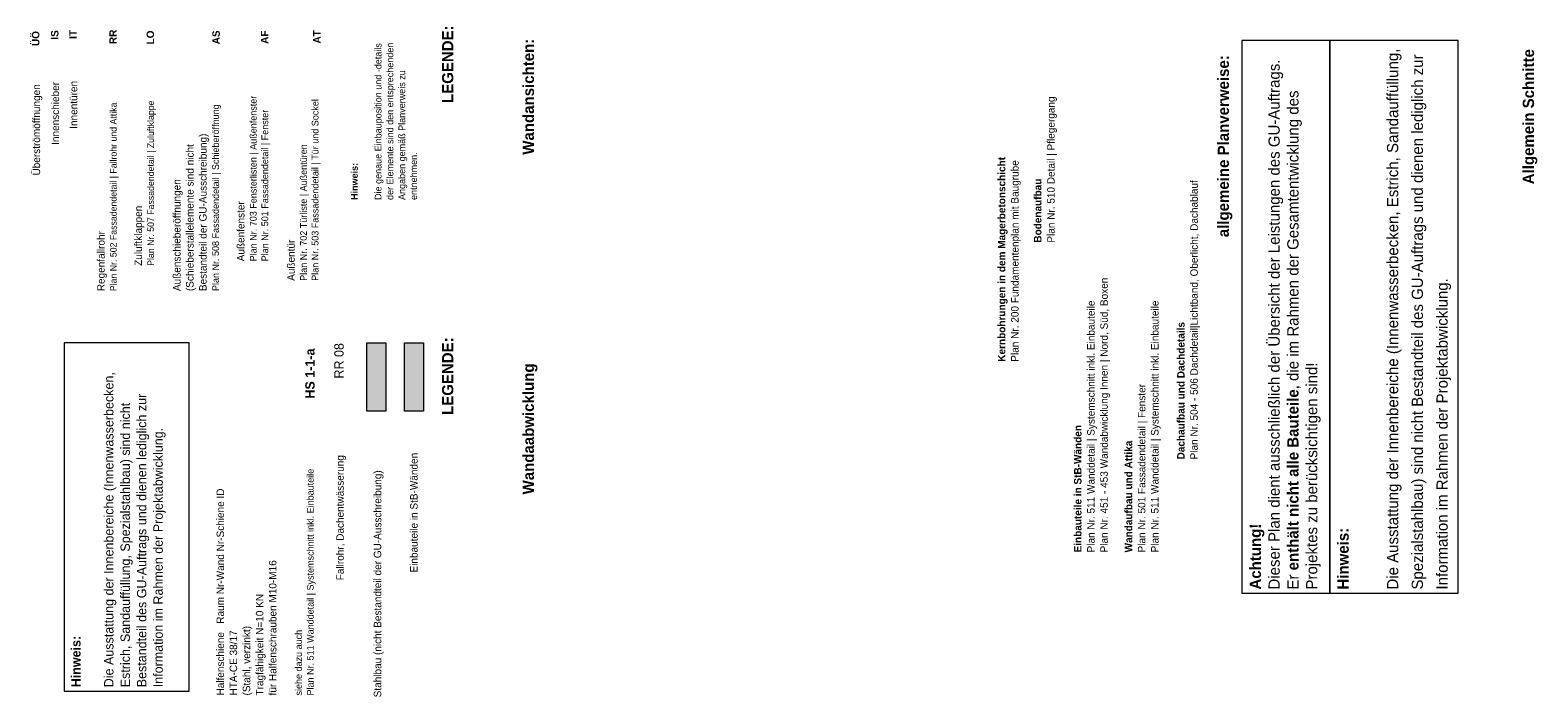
# Model space of a CAD drawing. Extents: x -22247 to 536407, y -187892 to 17509.
# Tile 67 of 75: x 536004 to 536407, y -187892 to -187714. Entities that reach past the tile are written whole.
import ezdxf

# ---------------------------------------------------------------- set-up
doc = ezdxf.new("R2010")
doc.units = 0
doc.header["$LTSCALE"] = 50
doc.layers.get('0').update_dxf_attribs({"lineweight": 25})
doc.styles.add('ERSTELLTER_STIL_2', font='GOTHIC.TTF')
doc.styles.add('ERSTELLTER_STIL_3', font='txt')

msp = doc.modelspace()

# ---------------------------------------------------------------- hatches: boundary and pattern name
at = {"linetype": 'Continuous', "lineweight": 18, "ltscale": 0.00105, "true_color": 0x0073ff}
msp.add_hatch(color=150, dxfattribs=at).paths.add_polyline_path([(536093.76, -187815.62), (536093.76, -187797.36), (536098.85, -187797.36), (536098.85, -187815.62)])
at = {"linetype": 'Continuous', "lineweight": 0, "ltscale": 0.00028561, "true_color": 0x800097}
msp.add_hatch(color=204, dxfattribs=at).paths.add_polyline_path([(536103.83, -187815.62), (536103.83, -187797.36), (536108.92, -187797.36), (536108.92, -187815.62)])

# ---------------------------------------------------------------- linework, layer by layer
at = {"color": 1, "linetype": 'Continuous', "lineweight": 18, "ltscale": 0.00105, "true_color": 0xf50000}
for points in [[(536327.68, -187716.67), (536327.68, -187864.31), (536351.21, -187864.31), (536351.21, -187716.67), (536327.68, -187716.67)], [(536351.21, -187716.67), (536351.21, -187864.31), (536385.51, -187864.31), (536385.51, -187716.67), (536351.21, -187716.67)], [(536012.79, -187797.36), (536012.79, -187890.42), (536046.19, -187890.42), (536046.19, -187797.36), (536012.79, -187797.36)]]:
    msp.add_lwpolyline(points, close=True, dxfattribs=at)
at = {"color": 7, "linetype": 'Continuous', "lineweight": 13, "ltscale": 0.00028561}
for points in [[(536093.76, -187815.62), (536093.76, -187797.36), (536098.85, -187797.36), (536098.85, -187815.62)], [(536103.83, -187815.62), (536103.83, -187797.36), (536108.92, -187797.36), (536108.92, -187815.62)]]:
    msp.add_lwpolyline(points, close=True, dxfattribs=at)

# ---------------------------------------------------------------- texts
at = {"color": 7, "linetype": 'Continuous', "lineweight": 13, "ltscale": 0.00028561, "rotation": 90}
for s, insert, char_height, attachment_point, style in [('\\A1;{\\fCentury Gothic|b1|i0|c0|p0;\\W1;ÜÖ}', (536005.19, -187716.11), 2, 5, 'ERSTELLTER_STIL_3'), ('\\A1;{\\fCentury Gothic|b1|i0|c0|p0;\\W1;IS}', (536010.29, -187715.15), 2, 5, 'ERSTELLTER_STIL_3'), ('\\A1;{\\fCentury Gothic|b1|i0|c0|p0;\\W1;IT}', (536015.15, -187715.01), 2, 5, 'ERSTELLTER_STIL_3'), ('\\A1;{\\fCentury Gothic|b1|i0|c0|p0;\\W1;RR}', (536025.88, -187715.66), 2, 5, 'ERSTELLTER_STIL_3'), ('\\A1;{\\fCentury Gothic|b1|i0|c0|p0;\\W1;LO}', (536035.85, -187715.83), 2, 5, 'ERSTELLTER_STIL_3'), ('\\A1;{\\fCentury Gothic|b1|i0|c0|p0;\\W1;AS}', (536053.43, -187715.8), 2, 5, 'ERSTELLTER_STIL_3'), ('\\A1;{\\fCentury Gothic|b1|i0|c0|p0;\\W1;A\\fCentury Gothic|b1|i0|c0|p0;\\W1;F}', (536066.39, -187715.74), 2, 5, 'ERSTELLTER_STIL_3'), ('\\A1;{\\fCentury Gothic|b1|i0|c0|p0;\\W1;AT}', (536080.38, -187715.66), 2, 5, 'ERSTELLTER_STIL_3'), ('\\A1;{\\fCentury Gothic|b1|i0|c0|p0;\\W1;LEGENDE:}', (536113.85, -187733.33), 3, 1, 'ERSTELLTER_STIL_3'), ('\\A1;{\\fCentury Gothic|b1|i0|c0|p0;\\W1;Wandansichten:}', (536135.43, -187747.14), 3, 1, 'ERSTELLTER_STIL_3'), ('\\A1;{\\fCentury Gothic|b1|i0|c0|p0;\\W1;Allgemein Schnitte}', (536402.82, -187755.04), 3, 1, 'ERSTELLTER_STIL_3'), ('\\A1;{\\fCentury Gothic|b1|i0|c0|p0;\\W1;allgemeine \\fCentury Gothic|b1|i0|c0|p0;\\W1;Planverweise:}', (536321.24, -187769.18), 3, 1, 'ERSTELLTER_STIL_3'), ('\\A1;{\\fCentury Gothic|b0|i0|c0|p0;\\W1;Überströmöffnungen}', (536005.67, -187740.51), 2, 5, 'ERSTELLTER_STIL_2'), ('\\A1;{\\fCentury Gothic|b0|i0|c0|p0;\\W1;Innenschieber}', (536010.45, -187736.11), 2, 5, 'ERSTELLTER_STIL_2'), ('\\A1;{\\fCentury Gothic|b0|i0|c0|p0;\\W1;Innentüren}', (536015.32, -187733.82), 2, 5, 'ERSTELLTER_STIL_2'), ('\\A1;{\\fCentury Gothic|b1|i0|c0|p0;\\W1;LEGENDE:}', (536113.85, -187816.67), 3, 1, 'ERSTELLTER_STIL_3'), ('\\A1;{\\fCentury Gothic|b1|i0|c0|p0;\\W1;Wanda\\fCentury Gothic|b1|i0|c0|p0;\\W1;abwicklung}', (536135.43, -187837.89), 3, 1, 'ERSTELLTER_STIL_3'), ('\\A1;{\\fCentury Gothic|b0|i0|c0|p0;\\W1;Einbauteile\\fCentury Gothic|b0|i0|c0|p0;\\W1; in StB-Wänden}', (536106.32, -187858.75), 2, 4, 'ERSTELLTER_STIL_2'), ('\\A1;{\\fCentury Gothic|b0|i0|c0|p0;\\W1;Fallrohr\\fCentury Gothic|b0|i0|c0|p0;\\W1;, Dachentwässerung}', (536086.86, -187860.84), 2, 4, 'ERSTELLTER_STIL_2'), ('\\A1;{\\fCentury Gothic|b0|i0|c0|p0;\\W1;Stahlbau\\fCentury Gothic|b0|i0|c0|p0;\\W1; (nicht Bestandteil der GU-Ausschreibung)}', (536096.89, -187892.1), 2, 4, 'ERSTELLTER_STIL_2')]:
    msp.add_mtext(s, dxfattribs=dict(at, insert=insert, char_height=char_height, attachment_point=attachment_point, style=style))
at = {"color": 1, "linetype": 'Continuous', "lineweight": 18, "ltscale": 0.00105, "true_color": 0xf50000, "attachment_point": 1, "rotation": 90, "style": 'ERSTELLTER_STIL_3'}
for s, insert, char_height, width, line_spacing_factor in [('\\A1;{\\fCentury Gothic|b1|i0|c0|p0;\\W1;Hinweis:\\P\\fCentury Gothic|b1|i0|c0|p0;\\W1;\\P\\fCentury Gothic|b0|i0|c0|p0;\\W1;Die genaue Einbauposition und -details der Elemente sind den entsprechenden Angaben gemäß Planverweis zu entnehmen.}', (536089.51, -187759.23), 1.8, 45.2118, 1.056077), ('\\A1;{\\fCentury Gothic|b1|i0|c0|p0;\\W1;Hinweis: \\P\\fCentury Gothic|b1|i0|c0|p0;\\W1;\\P\\fCentury Gothic|b0|i0|c0|p0;\\W1;Die Ausstattung der Innenbereiche (Innenwasserbecken, Estrich, Sandauffüllung, Spezialstahlbau) sind nicht Bestandteil des GU-Auftrags und dienen lediglich zur Information im Rahmen der Projektabwicklung.}', (536353.27, -187863.31), 3, 145.6387, 1.323051), ('\\A1;{\\fCentury Gothic|b1|i0|c0|p0;\\W1;Achtung!\\P\\fCentury Gothic|b0|i0|c0|p0;\\W1;Dieser Plan dient ausschließlich der Übersicht der Leistungen des GU-Auftrags. Er \\fCentury Gothic|b1|i0|c0|p0;\\W1;enthält nicht alle Bauteile\\fCentury Gothic|b0|i0|c0|p0;\\W1;, die im Rahmen der Gesamtentwicklung des Projektes zu berücksichtigen sind!}', (536329.8, -187863.31), 3, 145.6387, 1.004277), ('\\A1;{\\fCentury Gothic|b1|i0|c0|p0;\\W1;Hinweis: \\P\\fCentury Gothic|b1|i0|c0|p0;\\W1;\\P\\fCentury Gothic|b0|i0|c0|p0;\\W1;Die Ausstattung der Innenbereiche (Innenwasserbecken, Estrich, Sandauffüllung, Spezialstahlbau) sind nicht Bestandteil des GU-Auftrags und dienen lediglich zur Information im Rahmen der Projektabwicklung.}', (536014.68, -187889.42), 2.5, 91.0653, 1.055202)]:
    msp.add_mtext(s, dxfattribs=dict(at, insert=insert, char_height=char_height, width=width, line_spacing_factor=line_spacing_factor))
at = {"color": 7, "linetype": 'Continuous', "lineweight": 13, "ltscale": 0.00028561, "char_height": 2, "attachment_point": 1, "rotation": 90}
for s, insert, line_spacing_factor, style in [('\\A1;{\\fCentury Gothic|b0|i0|c0|p0;\\W1;Regenfallrohr\\P\\fCentury Gothic|b0|i0|c0|p0;\\c9737364;\\H0.874498x;\\W1;Plan Nr. 50\\fCentury Gothic|b0|i0|c0|p0;\\W1;2\\fCentury Gothic|b0|i0|c0|p0;\\W1; Fassadendetail | Fallrohr und Attika}', (536021.63, -187783.61), 1.035249, 'ERSTELLTER_STIL_2'), ('\\A1;{\\fCentury Gothic|b0|i0|c0|p0;\\W1;Zuluftklappen\\P\\fCentury Gothic|b0|i0|c0|p0;\\c9737364;\\H0.874498x;\\W1;Plan Nr. 507 Fassadendetail | Zuluftklappe}', (536031.61, -187776.83), 1.035249, 'ERSTELLTER_STIL_2'), ('\\A1;{\\fCentury Gothic|b0|i0|c0|p0;\\W1;Außenschieberöffnungen\\P\\fCentury Gothic|b0|i0|c0|p0;\\W1;(Schieberstallelemente sind nicht \\P\\fCentury Gothic|b0|i0|c0|p0;\\W1;Bestandteil der GU-Ausschreibung)\\P\\fCentury Gothic|b0|i0|c0|p0;\\c9737364;\\H0.9x;\\W1;Plan Nr. 508 Fassadendetail | Schieberöffnung}', (536041.92, -187783.57), 1.046251, 'ERSTELLTER_STIL_2'), ('\\A1;{\\fCentury Gothic|b0|i0|c0|p0;\\W1;Außenfenster\\P\\fCentury Gothic|b0|i0|c0|p0;\\c9737364;\\H0.9x;\\W1;Plan Nr. 703 Fensterlisten | Außenfenster\\P\\fCentury Gothic|b0|i0|c0|p0;\\W1;Plan Nr. 501 Fassadendetail | Fenster}', (536059.01, -187775.62), 1.033622, 'ERSTELLTER_STIL_2'), ('\\A1;{\\fCentury Gothic|b0|i0|c0|p0;\\W1;Außentür\\P\\fCentury Gothic|b0|i0|c0|p0;\\c9737364;\\H0.9x;\\W1;Plan Nr. 702 Türliste | Außentüren\\P\\fCentury Gothic|b0|i0|c0|p0;\\W1;Plan Nr. 503 Fassadendetail | Tür und Socke\\fCentury Gothic|b0|i0|c0|p0;\\W1;l}', (536072.45, -187780.83), 1.033622, 'ERSTELLTER_STIL_2'), ('\\A1;{\\fCentury Gothic|b1|i0|c0|p0;\\W1;Bodenaufbau \\P\\fCentury Gothic|b0|i0|c0|p0;\\W1;Plan Nr. 510 Detail | Pflegergang}', (536272.11, -187770.63), 1.06021, 'ERSTELLTER_STIL_3'), ('\\A1;{\\fCentury Gothic|b1|i0|c0|p0;\\W1;Kernbohrungen in dem \\fCentury Gothic|b1|i0|c0|p0;\\W1;Magerbetonschicht \\P\\fCentury Gothic|b0|i0|c0|p0;\\W1;Plan Nr. 200\\fCentury Gothic|b0|i0|c0|p0;\\W1; \\fCentury Gothic|b0|i0|c0|p0;\\W1;Fundamentenplan mit Baugrube}', (536262.46, -187802.43), 1.06021, 'ERSTELLTER_STIL_3'), ('\\A1;{\\fCentury Gothic|b1|i0|c0|p0;\\W1;Dachaufbau und Dachdetails \\P\\fCentury Gothic|b0|i0|c0|p0;\\W1;Plan Nr. 504 - 506 Dachdetail|Lichtband, Oberlicht, Dachablauf}', (536310.38, -187828.54), 1.060021, 'ERSTELLTER_STIL_3'), ('\\A1;{\\fCentury Gothic|b1|i0|c0|p0;\\W1;Einbauteile in StB-Wänden \\P\\fCentury Gothic|b0|i0|c0|p0;\\W1;Plan Nr. 511 Wanddetail | Systemschnitt inkl. Einbauteile\\P\\fCentury Gothic|b0|i0|c0|p0;\\W1;Plan Nr. 451 - 453 Wandabwicklung Innen | Nord, Süd, Boxen}', (536282.82, -187853.39), 1.054614, 'ERSTELLTER_STIL_3'), ('\\A1;{\\fCentury Gothic|b1|i0|c0|p0;\\W1;Wandaufbau und Attika\\P\\fCentury Gothic|b0|i0|c0|p0;\\W1;Plan Nr. 501 Fassadendetail | Fenster\\P\\fCentury Gothic|b0|i0|c0|p0;\\W1;Plan Nr. 511 Wanddetail | Systemschnitt inkl. Einbauteile}', (536296.39, -187853.39), 1.054372, 'ERSTELLTER_STIL_3'), ('\\A1;{\\fCentury Gothic|b0|i0|c0|p0;\\W1;Halfenschiene   Raum Nr-Wand Nr-Schiene ID\\P\\fCentury Gothic|b0|i0|c0|p0;\\W1;HTA-CE 38/17\\P\\fCentury Gothic|b0|i0|c0|p0;\\W1;(Stahl, verzinkt)\\P\\fCentury Gothic|b0|i0|c0|p0;\\W1;Tragfähigkeit N=10 KN\\P\\fCentury Gothic|b0|i0|c0|p0;\\W1;für Halfenschrauben M10-M16\\P\\fCentury Gothic|b0|i0|c0|p0;\\W1;\\P\\fCentury Gothic|b0|i0|c0|p0;\\c9737364;\\H0.9x;\\W1;siehe dazu auch \\P\\fCentury Gothic|b0|i0|c0|p0;\\W1;Plan Nr. 511 Wanddetail | Systemschnitt inkl. Einbauteile}', (536053.55, -187891.61), 1.05034, 'ERSTELLTER_STIL_2')]:
    msp.add_mtext(s, dxfattribs=dict(at, insert=insert, line_spacing_factor=line_spacing_factor, style=style))
at = {"color": 200, "linetype": 'Continuous', "lineweight": 18, "ltscale": 0.00105, "true_color": 0xd600ff, "insert": (536077.27, -187812.3), "char_height": 2.5, "attachment_point": 1, "rotation": 90, "style": 'ERSTELLTER_STIL_3'}
msp.add_mtext('\\A1;{\\fCentury Gothic|b1|i0|c0|p0;\\W1;HS 1-1-\\fCentury Gothic|b1|i0|c0|p0;\\W1;a}', dxfattribs=at)
at = {"color": 152, "linetype": 'Continuous', "lineweight": 18, "ltscale": 0.00105, "true_color": 0x0060cd, "insert": (536085.03, -187806.94), "char_height": 2.5, "attachment_point": 1, "rotation": 90, "style": 'ERSTELLTER_STIL_2'}
msp.add_mtext('\\A1;{\\fCentury Gothic|b0|i0|c0|p0;\\W1;RR 08}', dxfattribs=at)

doc.saveas('drawing.dxf')
